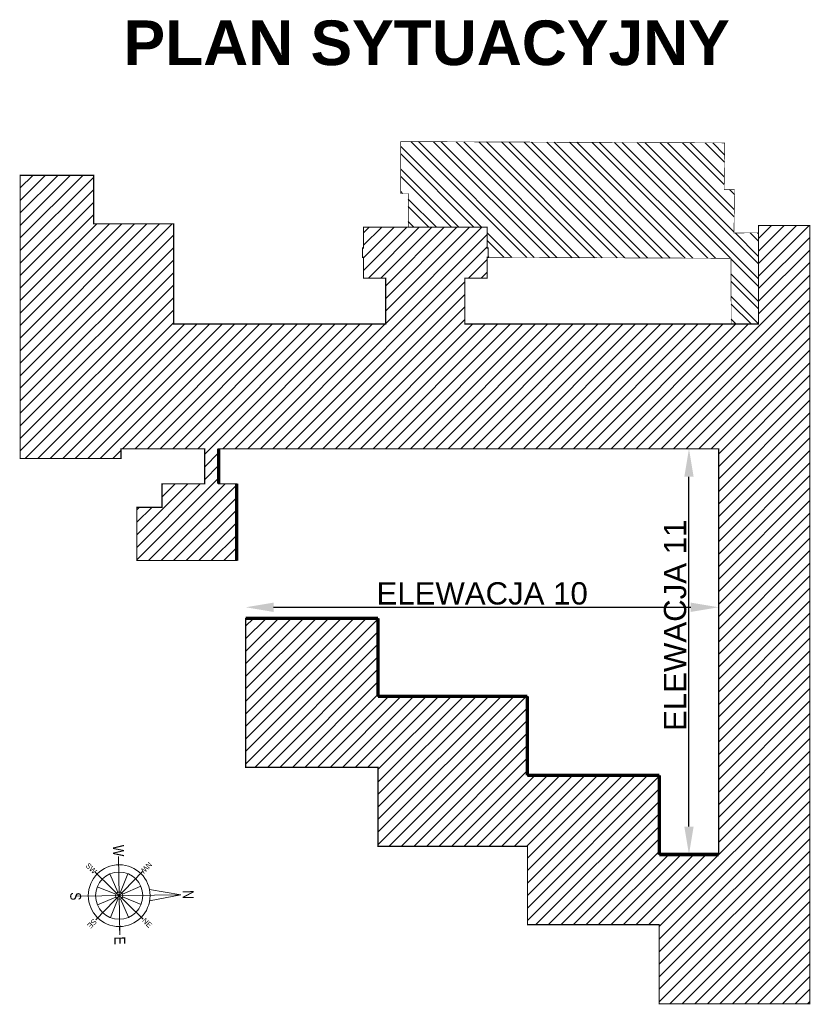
# Model space of a CAD drawing. Header units: millimetres. Extents: x 18880 to 99371, y -5529 to 27899.
# Tile 16 of 158: x 24717 to 25426, y 1646 to 2529. Entities that reach past the tile are written whole.
import ezdxf

# ---------------------------------------------------------------- set-up
doc = ezdxf.new("R2010")
doc.units = ezdxf.units.MM
doc.linetypes.add('DASHED', pattern=[19.05, 12.7, -6.35])
for name, color, linetype, lineweight in [('AA_HATCH', 252, 'Continuous', 0), ('AA_OPIS', 2, 'Continuous', 0), ('AP hath', 45, 'Continuous', 0), ('AP hath widok ciemniejszy', 252, 'Continuous', 0), ('AP opis', 51, 'Continuous', 13), ('K_WYMIARY', 1, 'Continuous', 0)]:
    doc.layers.add(name, color=color, linetype=linetype, lineweight=lineweight)
doc.styles.add('ARIAL', font='arial.ttf')
doc.styles.add('Dimensions', font='arial.ttf', dxfattribs={"width": 0.8})
doc.styles.get("Standard").update_dxf_attribs({"font": 'arial.ttf'})
doc.dimstyles.new('ISO-25', dxfattribs={"dimtxt": 2.5, "dimasz": 2.5, "dimexe": 1.25, "dimexo": 0.625, "dimtad": 1, "dimtxsty": 'Standard', "dimcen": 2.5, "dimadec": 0, "dimazin": 0, "dimtfac": 1, "dimtmove": 0, "dimatfit": 3, "dimfxl": 1, "dimarcsym": 0})

# ---------------------------------------------------------------- blocks, each defined once
blk = doc.blocks.new('*D669')
at = {"layer": 'Defpoints', "color": 0, "transparency": 16777216}
for p in [(25343.86, 2002.01), (24919.86, 1992), (25343.86, 1992)]:
    blk.add_point(p, dxfattribs=at)
at = {"layer": 'K_WYMIARY', "color": 0, "lineweight": -2, "transparency": 16777216}
blk.add_line((24944.86, 2002.01), (25318.86, 2002.01), dxfattribs=at)
at = {"layer": 'K_WYMIARY', "color": 0, "transparency": 16777216}
for points in [[(24944.86, 2006.17), (24944.86, 1997.84), (24919.86, 2002.01)], [(25318.86, 2006.17), (25318.86, 1997.84), (25343.86, 2002.01)]]:
    blk.add_solid(points, dxfattribs=at)
at = {"layer": 'K_WYMIARY', "color": 0, "transparency": 16777216, "insert": (25131.86, 2014.35), "char_height": 20, "attachment_point": 5}
blk.add_mtext('ELEWACJA 10', dxfattribs=at)
blk = doc.blocks.new('róża wiatrów')
at = {"layer": 'AP hath'}
for p, q in [((-2.8, 6.9), (-18.5, 44.7)), ((2.8, 6.9), (18.5, 44.7)), ((-44.7, 18.5), (-6.9, 2.8)), ((6.9, 2.8), (44.7, 18.5)), ((-44.7, -18.5), (-6.9, -2.8)), ((-18.5, -44.7), (-2.8, -6.9)), ((18.5, -44.7), (2.8, -6.9)), ((6.9, -2.8), (44.7, -18.5))]:
    blk.add_line(p, q, dxfattribs=at)
blk.add_circle((0, 0), 48.4, dxfattribs=at)
at = {"layer": 'AP opis'}
for p, q in [((0, 126.5), (-11.6, 62.2)), ((0, -89.3), (0, 126.5)), ((0, 126.5), (11.6, 62.2)), ((-48.7, 48.7), (48.7, -48.7)), ((-48.7, -48.7), (48.7, 48.7)), ((-80, 0), (80, 0))]:
    blk.add_line(p, q, dxfattribs=at)
at = {"layer": 'AP opis', "ltscale": 0.5}
for q in [(80, 0), (68.8, 0)]:
    blk.add_line((63.3, 0), q, dxfattribs=at)
at = {"layer": 'AP opis'}
for radius in [63.3, 7.44]:
    blk.add_circle((0, 0), radius, dxfattribs=at)
at = {"layer": 'AP opis', "char_height": 22.3, "attachment_point": 5, "style": 'Dimensions'}
for s, insert in [('N', (0, 141.4)), ('W', (-92.1, 0)), ('E', (92.1, 0)), ('S', (0, -89.3))]:
    blk.add_mtext(s, dxfattribs=dict(at, insert=insert))
at = {"layer": 'AP opis', "char_height": 11.16, "attachment_point": 5, "style": 'Dimensions'}
for s, insert, rotation in [('NW', (-56.6, 56.6), 315), ('NE', (56.6, 56.6), 45), ('SW', (-56.6, -56.6), 45), ('SE', (56.6, -56.6), 315)]:
    blk.add_mtext(s, dxfattribs=dict(at, insert=insert, rotation=rotation))
blk = doc.blocks.new('*D670')
at = {"layer": 'Defpoints', "color": 0, "transparency": 16777216}
for p in [(25272.78, 2144.07), (25317.22, 2144.07), (25290.58, 1780.47)]:
    blk.add_point(p, dxfattribs=at)
at = {"layer": 'K_WYMIARY', "color": 0, "lineweight": -2, "transparency": 16777216}
blk.add_line((25317.22, 1805.47), (25317.22, 2119.07), dxfattribs=at)
at = {"layer": 'K_WYMIARY', "color": 0, "transparency": 16777216}
for points in [[(25313.05, 2119.07), (25321.38, 2119.07), (25317.22, 2144.07)], [(25313.05, 1805.47), (25321.38, 1805.47), (25317.22, 1780.47)]]:
    blk.add_solid(points, dxfattribs=at)
at = {"layer": 'K_WYMIARY', "color": 0, "transparency": 16777216, "insert": (25304.88, 1985.88), "char_height": 20, "attachment_point": 5, "rotation": 90}
blk.add_mtext('ELEWACJA 11', dxfattribs=at)

msp = doc.modelspace()

# ---------------------------------------------------------------- hatches: boundary and pattern name
at = {"layer": 'AA_HATCH'}
h = msp.add_hatch(dxfattribs=at)
h.set_pattern_fill('ANSI32', color=256, scale=1.5, angle=90)
h.set_pattern_definition([(135, (11599.293, -559.307), (-10.102788, -10.102788), []), (135, (11599.293, -552.572), (-10.102788, -10.102788), [])])
h.paths.add_polyline_path([(25358.04957, 2376.24287), (25348.76497, 2376.36614), (25349.32012, 2418.18127), (25058.90027, 2419.35511), (25058.87394, 2372.85605), (25065.60037, 2372.83599), (25065.60037, 2342.65524), (25136.36417, 2342.65524), (25136.36417, 2324.04667), (25137.30913, 2324.04667), (25137.30913, 2315.61099), (25354.81159, 2314.76536), (25355.1026, 2255.93639), (25379.62035, 2255.93639), (25379.62035, 2337.61336), (25357.57695, 2337.4847)])
h = msp.add_hatch(dxfattribs=at)
h.set_pattern_fill('ANSI31', color=256, scale=2.5)
h.set_pattern_definition([(45, (11599.293, -559.307), (-5.61266, 5.61266), [])])
h.paths.add_polyline_path([(25425.48757, 2344.10904), (25379.62035, 2344.10904), (25379.62035, 2255.93639), (25116.26546, 2255.93639), (25116.26546, 2297.00609), (25136.36417, 2297.00609), (25136.36417, 2315.61466), (25137.30913, 2315.61466), (25137.30913, 2324.04667), (25136.36417, 2324.04667), (25136.36417, 2342.65524), (25025.58502, 2342.65524), (25025.58502, 2324.04667), (25024.64005, 2324.04667), (25024.64005, 2315.61466), (25025.58502, 2315.61466), (25025.58502, 2297.00609), (25045.39297, 2297.00609), (25045.39297, 2255.93639), (24855.38201, 2255.93639), (24855.38201, 2345.56283), (24783.70994, 2345.56283), (24783.70994, 2389.10398), (24717.85304, 2389.10398), (24717.85304, 2135.34413), (24808.20638, 2135.34413), (24808.20638, 2144.0669), (24883.18583, 2144.0669), (24883.18583, 2112.66493), (24844.95104, 2112.66493), (24844.95104, 2091.58491), (24822.27184, 2091.58491), (24822.27184, 2043.90045), (24911.89828, 2043.90045), (24911.89828, 2112.66493), (24895.61578, 2112.66493), (24895.61578, 2144.0669), (25343.857, 2144.0669), (25343.857, 1780.47286), (25290.57543, 1780.47286), (25290.57543, 1851.34535), (25172.45462, 1851.34535), (25172.45462, 1922.14515), (25038.48744, 1922.14515), (25038.48744, 1991.99998), (24919.8578, 1991.99998), (24919.8578, 1858.54164), (25038.48744, 1858.54164), (25038.48744, 1787.75271), (25172.45462, 1787.74184), (25172.45462, 1717.59625), (25290.57543, 1717.59625), (25290.57543, 1646.72376), (25425.48757, 1646.72376)])

# ---------------------------------------------------------------- linework, layer by layer
at = {"color": 10, "linetype": 'DASHED', "ltscale": 2, "const_width": 0.5}
for points in [[(25379.62035, 2337.61336), (25357.57695, 2337.4847), (25358.04957, 2376.24287), (25348.76497, 2376.36614), (25349.32012, 2418.18127), (25058.90027, 2419.35511), (25058.87394, 2372.85605), (25065.60037, 2372.83599), (25065.60037, 2342.65524)], [(25355.1026, 2255.93639), (25354.81159, 2314.76536), (25136.36417, 2315.61466)]]:
    msp.add_lwpolyline(points, dxfattribs=at)
at = {"layer": 'AA_HATCH', "color": 10, "const_width": 3}
for points in [[(24895.61578, 2112.66493), (24895.61578, 2144.0669)], [(24911.89828, 2043.90045), (24911.89828, 2112.66493)], [(24919.8578, 1991.99998), (25038.48744, 1991.99998)], [(25038.48744, 1922.14515), (25038.48744, 1991.99998)], [(25038.48744, 1922.14515), (25172.45462, 1922.14515)], [(25172.45462, 1851.34535), (25172.45462, 1922.14515)], [(25172.45462, 1851.34535), (25290.57543, 1851.34535)], [(25290.57543, 1780.47286), (25290.57543, 1851.34535)], [(25290.57543, 1780.47286), (25343.857, 1780.47286)]]:
    msp.add_lwpolyline(points, dxfattribs=at)
at = {"layer": 'AA_OPIS', "const_width": 1}
msp.add_lwpolyline([(25425.48757, 2344.10904), (25379.62035, 2344.10904), (25379.62035, 2255.93639), (25116.26546, 2255.93639), (25116.26546, 2297.00609), (25136.36417, 2297.00609), (25136.36417, 2315.61466), (25137.30913, 2315.61466), (25137.30913, 2324.04667), (25136.36417, 2324.04667), (25136.36417, 2342.65524), (25025.58502, 2342.65524), (25025.58502, 2324.04667), (25024.64005, 2324.04667), (25024.64005, 2315.61466), (25025.58502, 2315.61466), (25025.58502, 2297.00609), (25045.39297, 2297.00609), (25045.39297, 2255.93639), (24855.38201, 2255.93639), (24855.38201, 2345.56283), (24783.70994, 2345.56283), (24783.70994, 2389.10398), (24717.85304, 2389.10398), (24717.85304, 2135.34413), (24808.20638, 2135.34413), (24808.20638, 2144.0669), (24883.18583, 2144.0669), (24883.18583, 2112.66493), (24844.95104, 2112.66493), (24844.95104, 2091.58491), (24822.27184, 2091.58491), (24822.27184, 2043.90045), (24911.89828, 2043.90045), (24911.89828, 2112.66493), (24895.61578, 2112.66493), (24895.61578, 2144.0669), (25343.857, 2144.0669), (25343.857, 1780.47286), (25290.57543, 1780.47286), (25290.57543, 1851.34535), (25172.45462, 1851.34535), (25172.45462, 1922.14515), (25038.48744, 1922.14515), (25038.48744, 1991.99998), (24919.8578, 1991.99998), (24919.8578, 1858.54164), (25038.48744, 1858.54164), (25038.48744, 1787.75271), (25172.45462, 1787.74184), (25172.45462, 1717.59625), (25290.57543, 1717.59625), (25290.57543, 1646.72376), (25425.48757, 1646.72376)], close=True, dxfattribs=at)

# ---------------------------------------------------------------- block references
at = {"layer": 'AP hath widok ciemniejszy', "xscale": 0.4374999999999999, "yscale": 0.4374999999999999, "zscale": 0.4374999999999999, "rotation": 270.8645289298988}
msp.add_blockref('róża wiatrów', (24806.52308, 1743.61309, 2.59), dxfattribs=at)

# ---------------------------------------------------------------- texts
at = {"layer": 'AA_OPIS', "insert": (24810.45652, 2527.88549), "char_height": 40, "width": 2662.7119271, "attachment_point": 1, "style": 'ARIAL'}
msp.add_mtext('\\A1;{\\fArial|b1|i0|c238|p38;PLAN SYTUACYJNY}', dxfattribs=at)

# ---------------------------------------------------------------- dimensions: what is measured, and where the dimension line sits
at = {"layer": 'K_WYMIARY'}
dim = msp.add_linear_dim(base=(25317.21622, 2144.0669), p1=(25290.57543, 1780.47286), p2=(25272.77705, 2144.0669), angle=90, text='ELEWACJA 11', dimstyle='ISO-25', override={"dimtxt": 20, "dimasz": 25, "dimexe": 0, "dimexo": 0, "dimgap": 2, "dimse1": 1, "dimse2": 1}, dxfattribs=at)
dim.commit()
dim.dimension.update_dxf_attribs({"geometry": '*D670', "text_midpoint": (25317.21622, 1985.88026), "dimtype": 160})
dim = msp.add_linear_dim(base=(25343.857, 2002.00741), p1=(24919.8578, 1991.99998), p2=(25343.857, 1991.99998), text='ELEWACJA 10', dimstyle='ISO-25', override={"dimtxt": 20, "dimasz": 25, "dimexe": 0, "dimexo": 0, "dimgap": 2, "dimse1": 1, "dimse2": 1}, dxfattribs=at)
dim.commit()
dim.dimension.update_dxf_attribs({"geometry": '*D669', "text_midpoint": (25131.8574, 2014.34847)})

doc.saveas('drawing.dxf')
